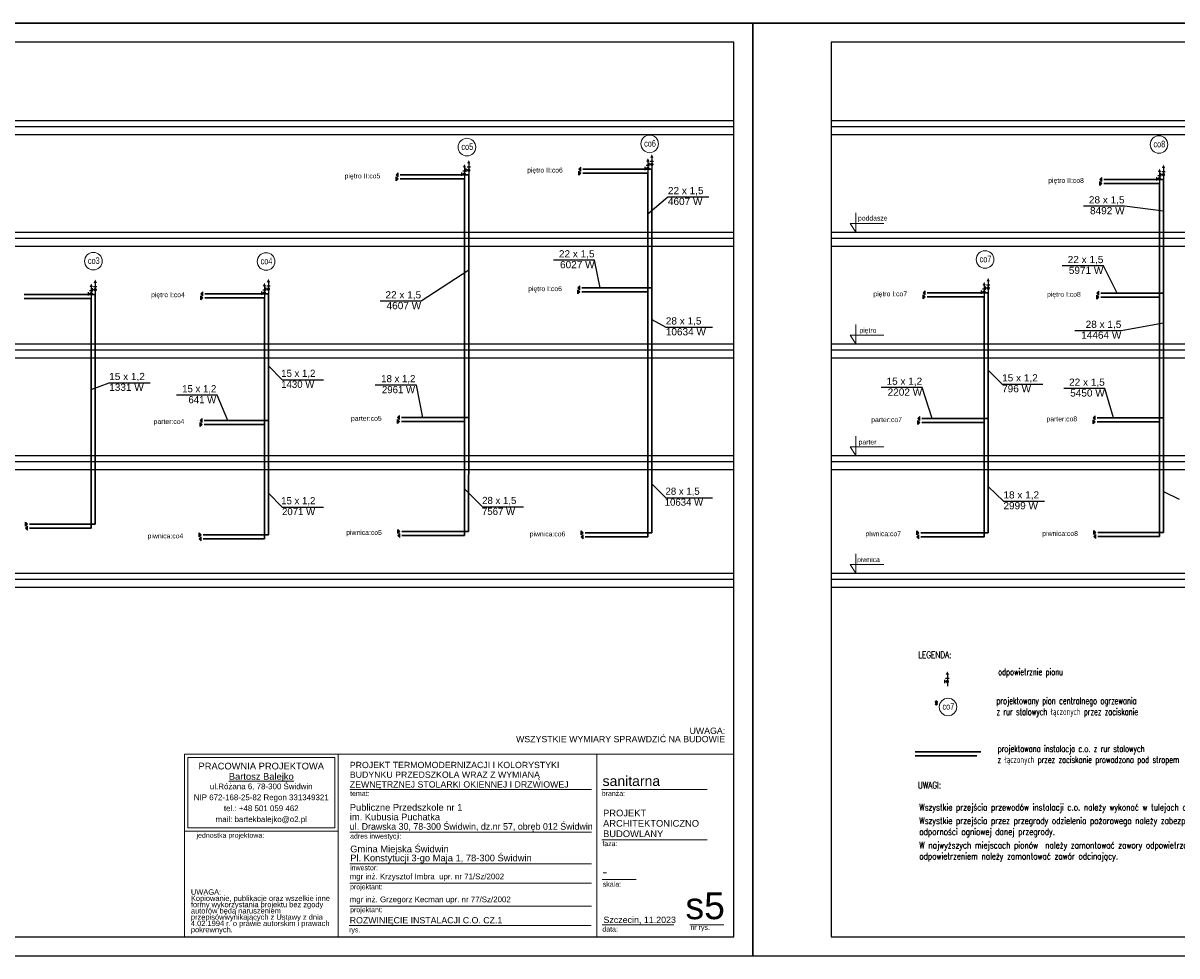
# Model space of a CAD drawing. Header units: millimetres. Extents: x -17429 to 155243, y -2908 to 188569.
# Tile 112 of 113: x 3921 to 40670, y 158869 to 188569. Entities that reach past the tile are written whole.
import ezdxf
from ezdxf.lldxf.tags import DXFTag

# ---------------------------------------------------------------- set-up
doc = ezdxf.new("R2010")
doc.units = ezdxf.units.MM
doc.header["$MEASUREMENT"] = 0
doc.linetypes.add('PHANTOM', pattern=[2.5, 1.25, -0.25, 0.25, -0.25, 0.25, -0.25])
doc.layers.get('0').update_dxf_attribs({"lineweight": 5})
for name, color, linetype in [('#op-co', 3, 'Continuous'), ('#opisy', 7, 'Continuous'), ('_TABELA', 7, 'Continuous'), ('IS_Grafika', 7, 'SOLID'), ('IS_Konstrukcja', 7, 'SOLID'), ('IS_Opisy_działek_Therm', 7, 'SOLID'), ('IS_Powrót', 5, 'DASH'), ('IS_Zasilanie', 1, 'SOLID'), ('URZADZENIA_I_AKCES_', 7, 'Continuous')]:
    doc.layers.add(name, color=color, linetype=linetype)
for name, color, linetype, lineweight in [('#piony', 7, 'Continuous', 5), ('Arch opisy_Nr_Pióra__5', 252, 'Continuous', 13), ('ARCH TABELA_Nr_Pióra__1', 7, 'Continuous', 25), ('ARCH TABELA_Nr_Pióra__21', 7, 'Continuous', 13), ('ARCH TABELA_Nr_Pióra__7', 7, 'Continuous', 13)]:
    doc.layers.add(name, color=color, linetype=linetype, lineweight=lineweight)
doc.styles.add('GENERATED_STYLE_11', font='arial.ttf')
doc.styles.add('GENERATED_STYLE_7', font='arial.ttf')
doc.styles.add('GENERATED_STYLE_8', font='arial.ttf')
doc.styles.add('GENERATED_STYLE_9', font='arial.ttf')
doc.styles.add('MtXpl_Arial', font='txt', dxfattribs={"height": 0.2})
doc.styles.add('ROMANS', font='romans', dxfattribs={"width": 0.8})
doc.styles.get("Standard").update_dxf_attribs({"font": 'arial.ttf', "bigfont": 'BIGFONT.SHX'})
tags = doc.linetypes.add('DASH', pattern=[15, 10, -5]).pattern_tags.tags
tags[6:7] = [DXFTag(74, 4), DXFTag(75, 0), DXFTag(340, '0'), DXFTag(46, 0.0), DXFTag(50, 0.0), DXFTag(44, 0.0), DXFTag(45, 0.0)]
tags[4:5] = [DXFTag(74, 4), DXFTag(75, 0), DXFTag(340, '0'), DXFTag(46, 0.0), DXFTag(50, 0.0), DXFTag(44, 0.0), DXFTag(45, 0.0)]
tags = doc.linetypes.add('SOLID', pattern=[10, 10, 0]).pattern_tags.tags
tags[6:7] = [DXFTag(74, 4), DXFTag(75, 0), DXFTag(340, '0'), DXFTag(46, 0.0), DXFTag(50, 0.0), DXFTag(44, 0.0), DXFTag(45, 0.0)]
tags[4:5] = [DXFTag(74, 4), DXFTag(75, 0), DXFTag(340, '0'), DXFTag(46, 0.0), DXFTag(50, 0.0), DXFTag(44, 0.0), DXFTag(45, 0.0)]

# ---------------------------------------------------------------- blocks, each defined once
blk = doc.blocks.new('ODPOW')
at = {"layer": 'URZADZENIA_I_AKCES_', "linetype": 'Continuous'}
for p, q in [((-4, 18), (4, 18)), ((0, 27), (0, 0)), ((4, 11), (7, 11)), ((7, 15), (7, 7))]:
    blk.add_line(p, q, dxfattribs=at)
at = {"layer": 'URZADZENIA_I_AKCES_', "linetype": 'Continuous', "const_width": 4}
blk.add_lwpolyline([(-2, 11, 1), (2, 11, 1)], format="xyb", close=True, dxfattribs=at)
at = {"layer": 'URZADZENIA_I_AKCES_', "linetype": 'Continuous'}
blk.add_solid([(-4, 27), (4, 27), (0, 35)], dxfattribs=at)

msp = doc.modelspace()

# ---------------------------------------------------------------- linework, layer by layer
at = {"layer": '#piony', "color": 7}
for centre in [(18057, 184620), (23876, 184723), (40098, 184703), (6161, 180990), (11661, 180978), (34559, 181041), (33378, 166795)]:
    msp.add_circle(centre, 280, dxfattribs=at)
at = {"color": 7}
for p, q in [((30438, 182528), (30438, 181910)), ((30438, 181910), (30260, 182188)), ((30260, 182188), (31339, 182188)), ((30438, 178972), (30438, 178354)), ((30438, 178354), (30260, 178632)), ((30260, 178632), (31339, 178632)), ((30438, 175416), (30438, 174798)), ((30438, 174798), (30260, 175076)), ((30260, 175076), (31339, 175076)), ((30438, 171670), (30438, 171052)), ((30438, 171052), (30260, 171329)), ((30260, 171329), (31339, 171329))]:
    msp.add_line(p, q, dxfattribs=at)
at = {"layer": '_TABELA', "color": 7}
for p, q in [((-14839, 188569), (27161, 188569)), ((27161, 188569), (-14839, 188569)), ((27161, 158869), (27161, 188569)), ((27161, 188569), (69161, 188569)), ((69161, 188569), (27161, 188569)), ((27161, 188569), (27161, 158869)), ((26561, 187959), (-12339, 187959)), ((26561, 159479), (26561, 187959)), ((68561, 187959), (29661, 187959)), ((29661, 187959), (29661, 159479)), ((-12339, 159479), (26561, 159479)), ((29661, 159479), (68561, 159479)), ((-14839, 158869), (27161, 158869)), ((27161, 158869), (69161, 158869))]:
    msp.add_line(p, q, dxfattribs=at)
at = {"layer": 'ARCH TABELA_Nr_Pióra__21', "color": 7, "linetype": 'Continuous'}
for p, q in [((9061, 165290), (26561, 165290)), ((9061, 159479), (9061, 165290)), ((9061, 162843), (9061, 165290)), ((9061, 165290), (13954, 165290)), ((9167, 165184), (13848, 165184)), ((9167, 162950), (9167, 165184)), ((13848, 162950), (13848, 165184)), ((13954, 162843), (13954, 165290)), ((13954, 165290), (13954, 159479)), ((22199, 165290), (22199, 159479)), ((26561, 165290), (26561, 159479)), ((13954, 159479), (13954, 164890)), ((14327, 164170), (22026, 164170)), ((22338, 164170), (25706, 164170)), ((9061, 162843), (13954, 162843)), ((9167, 162950), (13848, 162950)), ((14327, 162808), (22026, 162808)), ((22356, 162569), (25706, 162569)), ((14327, 161801), (22026, 161801)), ((14325, 161187), (22024, 161187)), ((22368, 161297), (23447, 161297)), ((14327, 160457), (22026, 160457)), ((22368, 159861), (24649, 159861)), ((25158, 159861), (26238, 159861)), ((14311, 159836), (22011, 159836)), ((9061, 159479), (13954, 159479)), ((26561, 159479), (13954, 159479))]:
    msp.add_line(p, q, dxfattribs=at)
at = {"layer": 'IS_Grafika', "ltscale": 10}
for p, q in [((15869, 183798), (15805, 183735)), ((15869, 183671), (15869, 183798)), ((21682, 183985), (21618, 183921)), ((21618, 183921), (21682, 183858)), ((21618, 183858), (21682, 183794)), ((21618, 183731), (21618, 183858)), ((21682, 183794), (21618, 183731)), ((21682, 183858), (21682, 183985)), ((15805, 183735), (15869, 183671)), ((15805, 183671), (15869, 183608)), ((15805, 183544), (15805, 183671)), ((15869, 183608), (15805, 183544)), ((38278, 183656), (38214, 183592)), ((38214, 183592), (38278, 183529)), ((38214, 183529), (38278, 183465)), ((38214, 183402), (38214, 183529)), ((38278, 183465), (38214, 183402)), ((38278, 183529), (38278, 183656)), ((21654, 180208), (21590, 180144)), ((21590, 180144), (21654, 180081)), ((21590, 180081), (21654, 180017)), ((21590, 179954), (21590, 180081)), ((21654, 180081), (21654, 180208)), ((9644, 180015), (9580, 179952)), ((9580, 179952), (9644, 179888)), ((9580, 179888), (9644, 179825)), ((9580, 179761), (9580, 179888)), ((9644, 179825), (9580, 179761)), ((9644, 179888), (9644, 180015)), ((21654, 180017), (21590, 179954)), ((32647, 180044), (32583, 179981)), ((32583, 179981), (32647, 179917)), ((32583, 179917), (32647, 179854)), ((32583, 179790), (32583, 179917)), ((32647, 179854), (32583, 179790)), ((32647, 179917), (32647, 180044)), ((38180, 180029), (38116, 179965)), ((38116, 179965), (38180, 179902)), ((38116, 179902), (38180, 179838)), ((38116, 179775), (38116, 179902)), ((38180, 179838), (38116, 179775)), ((38180, 179902), (38180, 180029)), ((15915, 176079), (15851, 176016)), ((15915, 175952), (15915, 176079)), ((32483, 176038), (32420, 175975)), ((32483, 175911), (32483, 176038)), ((38064, 176062), (38000, 175999)), ((38064, 175935), (38064, 176062)), ((9628, 175980), (9565, 175916)), ((9565, 175916), (9628, 175853)), ((9565, 175853), (9628, 175789)), ((9565, 175726), (9565, 175853)), ((9628, 175789), (9565, 175726)), ((9628, 175853), (9628, 175980)), ((15851, 176016), (15915, 175952)), ((15851, 175952), (15915, 175889)), ((15851, 175825), (15851, 175952)), ((15915, 175889), (15851, 175825)), ((32420, 175975), (32483, 175911)), ((32420, 175911), (32483, 175848)), ((32420, 175784), (32420, 175911)), ((32483, 175848), (32420, 175784)), ((38000, 175999), (38064, 175935)), ((38000, 175935), (38064, 175872)), ((38000, 175808), (38000, 175935)), ((38064, 175872), (38000, 175808)), ((4003, 172675), (4067, 172611)), ((4003, 172548), (4003, 172675)), ((4067, 172611), (4003, 172548)), ((4067, 172548), (4003, 172484)), ((4003, 172484), (4067, 172421)), ((4067, 172421), (4067, 172548)), ((15855, 172447), (15918, 172384)), ((15855, 172320), (15855, 172447)), ((15918, 172384), (15855, 172320)), ((21699, 172401), (21763, 172337)), ((21699, 172274), (21699, 172401)), ((32391, 172407), (32454, 172343)), ((32391, 172280), (32391, 172407)), ((38025, 172415), (38089, 172352)), ((38025, 172288), (38025, 172415)), ((38089, 172352), (38025, 172288)), ((9531, 172337), (9595, 172274)), ((9531, 172210), (9531, 172337)), ((9595, 172274), (9531, 172210)), ((9595, 172210), (9531, 172147)), ((9531, 172147), (9595, 172083)), ((9595, 172083), (9595, 172210)), ((15918, 172320), (15855, 172257)), ((15855, 172257), (15918, 172193)), ((15918, 172193), (15918, 172320)), ((21763, 172337), (21699, 172274)), ((21763, 172274), (21699, 172210)), ((21699, 172210), (21763, 172147)), ((21763, 172147), (21763, 172274)), ((32454, 172343), (32391, 172280)), ((32454, 172280), (32391, 172216)), ((32391, 172216), (32454, 172153)), ((32454, 172153), (32454, 172280)), ((38089, 172288), (38025, 172225)), ((38025, 172225), (38089, 172161)), ((38089, 172161), (38089, 172288))]:
    msp.add_line(p, q, dxfattribs=at)
at = {"layer": 'IS_Grafika', "linetype": 'Continuous', "ltscale": 10, "extrusion": (0, 0, -1)}
for points in [[(-15869, 183798), (-15805, 183735), (-15869, 183671)], [(-21682, 183985), (-21618, 183921), (-21682, 183858)], [(-21682, 183794), (-21618, 183858), (-21618, 183731)], [(-15869, 183608), (-15805, 183671), (-15805, 183544)], [(-38278, 183656), (-38214, 183592), (-38278, 183529)], [(-38278, 183465), (-38214, 183529), (-38214, 183402)], [(-21654, 180208), (-21590, 180144), (-21654, 180081)], [(-21654, 180017), (-21590, 180081), (-21590, 179954)], [(-9644, 180015), (-9580, 179952), (-9644, 179888)], [(-9644, 179825), (-9580, 179888), (-9580, 179761)], [(-32647, 180044), (-32583, 179981), (-32647, 179917)], [(-32647, 179854), (-32583, 179917), (-32583, 179790)], [(-38180, 180029), (-38116, 179965), (-38180, 179902)], [(-38180, 179838), (-38116, 179902), (-38116, 179775)], [(-15915, 176079), (-15851, 176016), (-15915, 175952)], [(-32483, 176038), (-32420, 175975), (-32483, 175911)], [(-38064, 176062), (-38000, 175999), (-38064, 175935)], [(-9628, 175980), (-9565, 175916), (-9628, 175853)], [(-9628, 175789), (-9565, 175853), (-9565, 175726)], [(-15915, 175889), (-15851, 175952), (-15851, 175825)], [(-32483, 175848), (-32420, 175911), (-32420, 175784)], [(-38064, 175872), (-38000, 175935), (-38000, 175808)], [(-4067, 172611), (-4003, 172675), (-4003, 172548)], [(-4067, 172548), (-4003, 172484), (-4067, 172421)], [(-15918, 172384), (-15855, 172447), (-15855, 172320)], [(-21763, 172337), (-21699, 172401), (-21699, 172274)], [(-32454, 172343), (-32391, 172407), (-32391, 172280)], [(-38089, 172352), (-38025, 172415), (-38025, 172288)], [(-9595, 172274), (-9531, 172337), (-9531, 172210)], [(-9595, 172210), (-9531, 172147), (-9595, 172083)], [(-15918, 172320), (-15855, 172257), (-15918, 172193)], [(-21763, 172274), (-21699, 172210), (-21763, 172147)], [(-32454, 172280), (-32391, 172216), (-32454, 172153)], [(-38089, 172288), (-38025, 172225), (-38089, 172161)]]:
    msp.add_solid(points, dxfattribs=at)
at = {"layer": 'IS_Konstrukcja', "ltscale": 10}
for points in [[(-12339, 185466), (26561, 185466)], [(-12339, 185276), (26561, 185276)], [(29661, 185466), (68561, 185466)], [(29661, 185276), (68561, 185276)], [(-12339, 185022), (26561, 185022)], [(29661, 185022), (68561, 185022)], [(-12339, 181910), (26561, 181910)], [(29661, 181910), (68561, 181910)], [(-12339, 181720), (26561, 181720)], [(29661, 181720), (68561, 181720)], [(-12339, 181466), (26561, 181466)], [(29661, 181466), (68561, 181466)], [(-12339, 178354), (26561, 178354)], [(29661, 178354), (68561, 178354)], [(-12339, 178164), (26561, 178164)], [(-12339, 177910), (26561, 177910)], [(29661, 178164), (68561, 178164)], [(29661, 177910), (68561, 177910)], [(-12339, 174798), (26561, 174798)], [(-12339, 174608), (26561, 174608)], [(29661, 174798), (68561, 174798)], [(29661, 174608), (68561, 174608)], [(-12339, 174354), (26561, 174354)], [(29661, 174354), (68561, 174354)], [(-12339, 171052), (26561, 171052)], [(29661, 171052), (68561, 171052)], [(-12339, 170861), (26561, 170861)], [(-12339, 170607), (26561, 170607)], [(29661, 170861), (68561, 170861)], [(29661, 170607), (68561, 170607)]]:
    msp.add_lwpolyline(points, dxfattribs=at)
at = {"layer": 'IS_Opisy_działek_Therm', "ltscale": 10}
for p, q in [((23820, 182493), (24458, 183033)), ((24458, 183033), (25766, 183033)), ((39002, 182739), (37694, 182739)), ((40241, 182586), (39002, 182739)), ((22123, 181020), (20815, 181020)), ((22303, 180144), (22123, 181020)), ((38327, 180838), (37019, 180838)), ((38771, 179965), (38327, 180838)), ((23947, 179136), (24391, 178884)), ((40241, 179014), (38899, 178775)), ((24391, 178884), (25877, 178884)), ((38899, 178775), (37413, 178775)), ((11734, 177657), (12178, 177212)), ((34658, 177516), (35102, 177072)), ((12178, 177212), (13486, 177212)), ((16447, 177043), (15139, 177043)), ((16653, 176016), (16447, 177043)), ((32557, 176963), (31249, 176963)), ((32879, 175975), (32557, 176963)), ((35102, 177072), (36398, 177072)), ((38371, 176934), (37063, 176934)), ((38645, 175999), (38371, 176934)), ((10106, 176722), (8811, 176722)), ((10444, 175916), (10106, 176722)), ((23947, 173903), (24391, 173459)), ((11734, 173603), (12178, 173158)), ((17977, 173741), (18552, 173166)), ((24391, 173459), (25877, 173459)), ((34658, 173813), (35144, 173345)), ((40241, 173659), (40741, 173416)), ((12178, 173158), (13486, 173158)), ((18552, 173166), (19861, 173166)), ((35144, 173345), (36452, 173345))]:
    msp.add_line(p, q, dxfattribs=at)
at = {"layer": 'IS_Opisy_działek_Therm', "color": 7, "ltscale": 10}
for p, q in [((18116, 180699), (16599, 179715)), ((16599, 179715), (15291, 179715)), ((6092, 176900), (6664, 177116)), ((6664, 177116), (7972, 177116))]:
    msp.add_line(p, q, dxfattribs=at)
at = {"layer": 'IS_Powrót', "lineweight": 30, "ltscale": 20}
for p, q in [((21745, 183794), (23820, 183794)), ((23820, 183794), (23820, 180017)), ((15932, 183608), (17977, 183608)), ((17977, 183608), (17977, 175889)), ((38341, 183465), (40114, 183465)), ((40114, 183465), (40114, 179838)), ((3953, 179804), (6092, 179804)), ((6092, 179804), (6092, 172484)), ((9707, 179825), (11607, 179825)), ((11607, 179825), (11607, 175789)), ((23820, 180017), (21717, 180017)), ((23820, 175842), (23820, 180017)), ((32710, 179854), (34531, 179854)), ((34531, 179854), (34531, 175848)), ((38243, 179838), (40114, 179838)), ((40114, 179838), (40114, 175872)), ((9692, 175789), (11607, 175789)), ((11607, 175789), (11607, 172147)), ((15978, 175889), (17977, 175889)), ((17977, 175889), (17977, 172257)), ((23820, 175842), (23820, 172210)), ((32547, 175848), (34531, 175848)), ((34531, 175848), (34531, 172216)), ((38127, 175872), (40114, 175872)), ((40114, 175872), (40114, 172225)), ((4130, 172484), (6092, 172484)), ((9658, 172147), (11607, 172147)), ((15982, 172257), (17977, 172257)), ((21826, 172210), (23820, 172210)), ((32518, 172216), (34531, 172216)), ((38152, 172225), (40114, 172225))]:
    msp.add_line(p, q, dxfattribs=at)
at = {"layer": 'IS_Powrót', "lineweight": 30, "ltscale": 10}
msp.add_line((32333, 165240), (34295, 165240), dxfattribs=at)
at = {"layer": 'IS_Powrót', "color": 5, "lineweight": 0, "ltscale": 20}
msp.add_circle((33008, 166885), 34.1, dxfattribs=at)
at = {"layer": 'IS_Powrót', "color": 5, "lineweight": 30, "ltscale": 20}
msp.add_circle((33008, 166885), 22.1, dxfattribs=at)
at = {"layer": 'IS_Zasilanie', "lineweight": 30, "ltscale": 10}
for p, q in [((21745, 183921), (23947, 183921)), ((23947, 183921), (23947, 180144)), ((15932, 183735), (18116, 183735)), ((18116, 183735), (18116, 176016)), ((38341, 183592), (40241, 183592)), ((40241, 183592), (40241, 179965)), ((23947, 180144), (21717, 180144)), ((23947, 175969), (23947, 180144)), ((3953, 179931), (6219, 179931)), ((6219, 179931), (6219, 172611)), ((9707, 179952), (11734, 179952)), ((11734, 179952), (11734, 175916)), ((32710, 179981), (34658, 179981)), ((34658, 179981), (34658, 175975)), ((38243, 179965), (40241, 179965)), ((40241, 179965), (40241, 175999)), ((9692, 175916), (11734, 175916)), ((11734, 175916), (11734, 172274)), ((15978, 176016), (18116, 176016)), ((18116, 176016), (18104, 172384)), ((23947, 175969), (23947, 172337)), ((32547, 175975), (34658, 175975)), ((34658, 175975), (34658, 172343)), ((38127, 175999), (40241, 175999)), ((40241, 175999), (40241, 172352)), ((4130, 172611), (6219, 172611)), ((15982, 172384), (18104, 172384)), ((38152, 172352), (40241, 172352)), ((9658, 172274), (11734, 172274)), ((21826, 172337), (23947, 172337)), ((32518, 172343), (34658, 172343)), ((32333, 165367), (34422, 165367))]:
    msp.add_line(p, q, dxfattribs=at)
at = {"layer": 'IS_Zasilanie', "color": 1, "linetype": 'PHANTOM', "lineweight": 0, "ltscale": 250}
msp.add_circle((33008, 166955), 34.1, dxfattribs=at)
at = {"layer": 'IS_Zasilanie', "color": 1, "linetype": 'PHANTOM', "lineweight": 30, "ltscale": 250}
msp.add_circle((33008, 166955), 22.1, dxfattribs=at)

# ---------------------------------------------------------------- block references
at = {"xscale": -13.50000000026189, "yscale": 13.50000000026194, "zscale": 13.50000000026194, "rotation": 359.9873706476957}
for p in [(18116, 183735), (23820, 183794), (23947, 183921), (17977, 183608), (40114, 183465), (40241, 183592), (34658, 179981), (6092, 179804), (6219, 179931), (11607, 179825), (11734, 179952), (34531, 179854), (33358, 167455)]:
    msp.add_blockref('ODPOW', p, dxfattribs=at)

# ---------------------------------------------------------------- texts
at = {"layer": '#op-co', "color": 7, "style": 'ROMANS', "width": 0.8}
msp.add_text('LEGENDA:', height=210, dxfattribs=at).set_placement((32429, 168349))
at = {"layer": '#opisy', "lineweight": -3, "style": 'ROMANS', "width": 0.8}
msp.add_text('UWAGI:', height=210, dxfattribs=at).set_placement((32419, 164204))
at = {"layer": '#opisy', "color": 7, "linetype": 'Continuous', "lineweight": 0, "char_height": 210, "attachment_point": 1}
for s, insert, width in [('\\Fromans.shx|c238;\\W0.8; \\P\\W0.7;odpowietrznie pionu', (34977, 168368), 2345.87), ('\\C7;\\Fromans.shx|c238;\\W0.8; \\P\\W0.7;projektowany pion centralnego ogrzewania\\Pz rur stalowych łączonych przez zaciskanie ', (34922, 167449), 6584.28), ('\\Fromans|c238;\\W0.8; \\P\\W0.7;projektowana instalacja c.o. z rur stalowych\\Pz łączonych przez zaciskanie prowadzona pod stropem', (34961, 165922), 6584.28)]:
    msp.add_mtext(s, dxfattribs=dict(at, insert=insert, width=width))
at = {"layer": '#opisy', "lineweight": -3, "insert": (32466, 163707), "char_height": 210, "width": 12063.14, "attachment_point": 1, "style": 'ROMANS'}
msp.add_mtext('Wszystkie przejścia przewodów instalacji c.o. należy wykonać w tulejach ochronnych z tworzywa sztucznego.\\P\\H0.22222x;\\P\\H4.5x;Wszystkie przejścia prze\\H0.99999x;z przegrody odzielenia pożarowego należy zabezpieczyć w klasie odporności ogniowej danej przegrody. \\P\\H0.22223x;\\P\\H4.4998574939x;W najwyższych miejscach pionów  należy zamontować zawory odpowietrzające. Przed każdym odpowietrzeniem należy zamontować zawór odcinający.\\P', dxfattribs=at)
at = {"layer": 'Arch opisy_Nr_Pióra__5', "color": 7, "linetype": 'Continuous', "insert": (26281, 166138), "char_height": 200, "width": 8259.09, "attachment_point": 3, "line_spacing_factor": 0.796128, "style": 'GENERATED_STYLE_11'}
msp.add_mtext('{UWAGA:\\PWSZYSTKIE WYMIARY SPRAWDZIĆ NA BUDOWIE}', dxfattribs=at)
at = {"layer": 'ARCH TABELA_Nr_Pióra__1', "color": 7, "linetype": 'Continuous', "style": 'GENERATED_STYLE_7'}
for s, insert, char_height, attachment_point, line_spacing_factor in [('{PROJEKT \\PARCHITEKTONICZNO\\PBUDOWLANY}', (22394, 163524), 212.84, 1, 0.9285), ('{Gmina Miejska Świdwin\\PPl. Konstytucji 3-go Maja 1, 78-300 Świdwin}', (14340, 161818), 212.77, 7, 0.807442)]:
    msp.add_mtext(s, dxfattribs=dict(at, insert=insert, char_height=char_height, attachment_point=attachment_point, line_spacing_factor=line_spacing_factor))
at = {"layer": 'ARCH TABELA_Nr_Pióra__7', "color": 7, "linetype": 'Continuous'}
for s, insert, char_height, attachment_point, line_spacing_factor, style in [('{PRACOWNIA PROJEKTOWA\\P\\LBartosz Balejko}', (11507, 165019), 212.77, 2, 0.926719, 'GENERATED_STYLE_9'), ('{PROJEKT TERMOMODERNIZACJI I KOLORYSTYKI\\PBUDYNKU PRZEDSZKOLA WRAZ Z WYMIANĄ \\PZEWNĘTRZNEJ STOLARKI OKIENNEJ I DRZWIOWEJ }', (14327, 164169), 200, 7, 0.927967, 'GENERATED_STYLE_8'), ('Publiczne Przedszkole nr 1\\Pim. Kubusia Puchatka\\P\\W0.95;ul. Drawska 30, 78-300 Świdwin, dz.nr 57, obręb 012 Świdwin', (14327, 162820), 212.77, 7, 0.855122, 'GENERATED_STYLE_7')]:
    msp.add_mtext(s, dxfattribs=dict(at, insert=insert, char_height=char_height, attachment_point=attachment_point, line_spacing_factor=line_spacing_factor, style=style))
at = {"layer": 'ARCH TABELA_Nr_Pióra__7', "color": 7, "linetype": 'Continuous', "style": 'GENERATED_STYLE_7'}
for s, insert, char_height, width, attachment_point, line_spacing_factor in [('{ul.Różana 6, 78-300 Świdwin\\PNIP 672-168-25-82 Regon 331349321\\Ptel.: +48 501 059 462\\Pmail: bartekbalejko@o2.pl}', (11507, 164357), 180.85, 7974.45, 2, 1.156383), ('{UWAGA:\\PKopiowanie, publikacje oraz wszelkie inne formy wykorzystania projektu bez zgody autorów będą naruszeniem przepisówwynikających z Ustawy z dnia 4.02.1994 r. o prawie autorskim i prawach pokrewnych.}', (9266, 160989), 170.213, 4483.41, 1, 0.703415)]:
    msp.add_mtext(s, dxfattribs=dict(at, insert=insert, char_height=char_height, width=width, attachment_point=attachment_point, line_spacing_factor=line_spacing_factor))
at = {"layer": 'ARCH TABELA_Nr_Pióra__7', "color": 7, "linetype": 'Continuous'}
for s, insert, char_height, attachment_point, style in [('sanitarna', (22377, 164599), 319.2, 1, 'GENERATED_STYLE_7'), ('{temat:}', (14337, 164121), 159.6, 1, 'GENERATED_STYLE_7'), ('{branża:}', (22350, 164121), 159.6, 1, 'GENERATED_STYLE_7'), ('{jednostka projektowa:}', (9444, 162789), 159.58, 1, 'GENERATED_STYLE_7'), ('{adres inwestycji:}', (14337, 162763), 159.58, 1, 'GENERATED_STYLE_7'), ('{faza:}', (22368, 162524), 159.6, 1, 'GENERATED_STYLE_7'), ('{inwestor:}', (14337, 161756), 159.58, 1, 'GENERATED_STYLE_7'), ('mgr inż. Krzysztof Imbra  upr. nr 71/Sz/2002', (14322, 161489), 180, 1, 'GENERATED_STYLE_7'), ('-', (22375, 161708), 319, 1, 'GENERATED_STYLE_7'), ('{projektant:}', (14335, 161150), 159.58, 1, 'GENERATED_STYLE_7'), ('{skala:}', (22385, 161233), 159.6, 1, 'GENERATED_STYLE_7'), ('mgr inż. Grzegorz Kecman upr. nr 77/Sz/2002', (14324, 160759), 180, 1, 'GENERATED_STYLE_7'), ('s5', (26273, 160890), 851.2, 3, 'GENERATED_STYLE_7'), ('{projektant:}', (14337, 160420), 159.58, 1, 'GENERATED_STYLE_7'), ('ROZWINIĘCIE INSTALACJI C.O. CZ.1', (14325, 160105), 200, 1, 'GENERATED_STYLE_8'), ('{Szczecin, 11.2023}', (22406, 160119), 202.13, 1, 'GENERATED_STYLE_7'), ('{rys.}', (14304, 159779), 159.6, 1, 'GENERATED_STYLE_7'), ('{data:}', (22369, 159804), 159.6, 1, 'GENERATED_STYLE_7'), ('{nr rys.}', (25176, 159858), 159.6, 1, 'GENERATED_STYLE_7')]:
    msp.add_mtext(s, dxfattribs=dict(at, insert=insert, char_height=char_height, attachment_point=attachment_point, style=style))
at = {"layer": 'IS_Grafika', "color": 7, "lineweight": 5, "ltscale": 10, "style": 'MtXpl_Arial', "width": 0.8}
for s, p in [('co6', (23701, 184633)), ('co5', (17882, 184530)), ('co8', (39923, 184613)), ('co3', (5987, 180900)), ('co4', (11487, 180888)), ('co7', (34385, 180951)), ('co7', (33203, 166705))]:
    msp.add_text(s, height=210, dxfattribs=at).set_placement(p)
at = {"layer": 'IS_Grafika', "ltscale": 10, "char_height": 155.45, "attachment_point": 3}
for s, insert in [('\\fArial|b0|i0;piętro II:co5', (15297, 183780)), ('\\fArial|b0|i0;piętro II:co6', (21110, 183966)), ('\\fArial|b0|i0;piętro II:co8', (37706, 183637)), ('\\fArial|b0|i0;poddasze', (31454, 182438)), ('\\fArial|b0|i0;piętro I:co6', (21082, 180190)), ('\\fArial|b0|i0;piętro I:co4', (9072, 179997)), ('\\fArial|b0|i0;piętro I:co7', (32075, 180026)), ('\\fArial|b0|i0;piętro I:co8', (37608, 180011)), ('\\fArial|b0|i0;pi\\fArial|b0|i0|c238;ętro', (31100, 178864)), ('\\fArial|b0|i0;parter:co5', (15343, 176061)), ('\\fArial|b0|i0;parter:co8', (37492, 176044)), ('\\fArial|b0|i0;parter:co4', (9057, 175962)), ('\\fArial|b0|i0;parter:co7', (31912, 176020)), ('\\fArial|b0|i0;parter', (31100, 175308)), ('\\fArial|b0|i0;piwnica:co5', (15347, 172429)), ('\\fArial|b0|i0;piwnica:co6', (21191, 172382)), ('\\fArial|b0|i0;piwnica:co7', (31883, 172388)), ('\\fArial|b0|i0;piwnica:co8', (37517, 172397)), ('\\fArial|b0|i0;piwnica:co4', (9023, 172319)), ('\\fArial|b0|i0;piwnica', (31208, 171566))]:
    msp.add_mtext(s, dxfattribs=dict(at, insert=insert))
at = {"layer": 'IS_Opisy_działek_Therm', "ltscale": 10, "style": 'MtXpl_Arial'}
for s, p in [('15 x 1,2', (12143, 177303)), ('1430 W', (12143, 176955)), ('18 x 1,2', (15328, 177134)), ('15 x 1,2', (8988, 176813)), ('2961 W', (15351, 176786)), ('641 W', (9188, 176465)), ('15 x 1,2', (12143, 173249)), ('28 x 1,5', (18543, 173256)), ('28 x 1,5', (24382, 173550)), ('2071 W', (12169, 172902)), ('7567 W', (18537, 172909)), ('10634 W', (24356, 173202))]:
    msp.add_text(s, height=228.6, dxfattribs=at).set_placement(p)
at = {"layer": 'IS_Opisy_działek_Therm', "ltscale": 10, "char_height": 228.6}
for s, insert, attachment_point in [('\\fArial|b0|i0;4607 W', (24458, 183006), 1), ('\\fArial|b0|i0;22 x 1,5', (24458, 183079), 7), ('\\fArial|b0|i0;28 x 1,5', (39002, 182785), 9), ('\\fArial|b0|i0;8492 W', (39002, 182712), 3), ('\\fArial|b0|i0;22 x 1,5', (22123, 181066), 9), ('\\fArial|b0|i0;6027 W', (22123, 180993), 3), ('\\fArial|b0|i0;22 x 1,5', (38327, 180884), 9), ('\\fArial|b0|i0;5971 W', (38327, 180811), 3), ('\\fArial|b0|i0;28 x 1,5', (24391, 178930), 7), ('\\fArial|b0|i0;28 x 1,5', (38899, 178821), 9), ('\\fArial|b0|i0;10634 W', (24391, 178857), 1), ('\\fArial|b0|i0;14464 W', (38899, 178748), 3), ('\\fArial|b0|i0;15 x 1,2', (32557, 177009), 9), ('\\fArial|b0|i0;15 x 1,2', (35102, 177118), 7), ('\\fArial|b0|i0;22 x 1,5', (38371, 176980), 9), ('\\fArial|b0|i0;2202 W', (32557, 176936), 3), ('\\fArial|b0|i0;796 W', (35102, 177045), 1), ('\\fArial|b0|i0;5450 W', (38371, 176907), 3), ('\\fArial|b0|i0;18 x 1,2', (35144, 173391), 7), ('\\fArial|b0|i0;2999 W', (35144, 173318), 1)]:
    msp.add_mtext(s, dxfattribs=dict(at, insert=insert, attachment_point=attachment_point))
at = {"layer": 'IS_Opisy_działek_Therm', "color": 7, "ltscale": 10, "char_height": 228.6}
for s, insert, attachment_point in [('\\fArial|b0|i0;22 x 1,5', (16599, 179761), 9), ('\\fArial|b0|i0;4607 W', (16599, 179688), 3), ('\\fArial|b0|i0;15 x 1,2', (6664, 177161), 7), ('\\fArial|b0|i0;1331 W', (6664, 177088), 1)]:
    msp.add_mtext(s, dxfattribs=dict(at, insert=insert, attachment_point=attachment_point))

doc.saveas('drawing.dxf')
